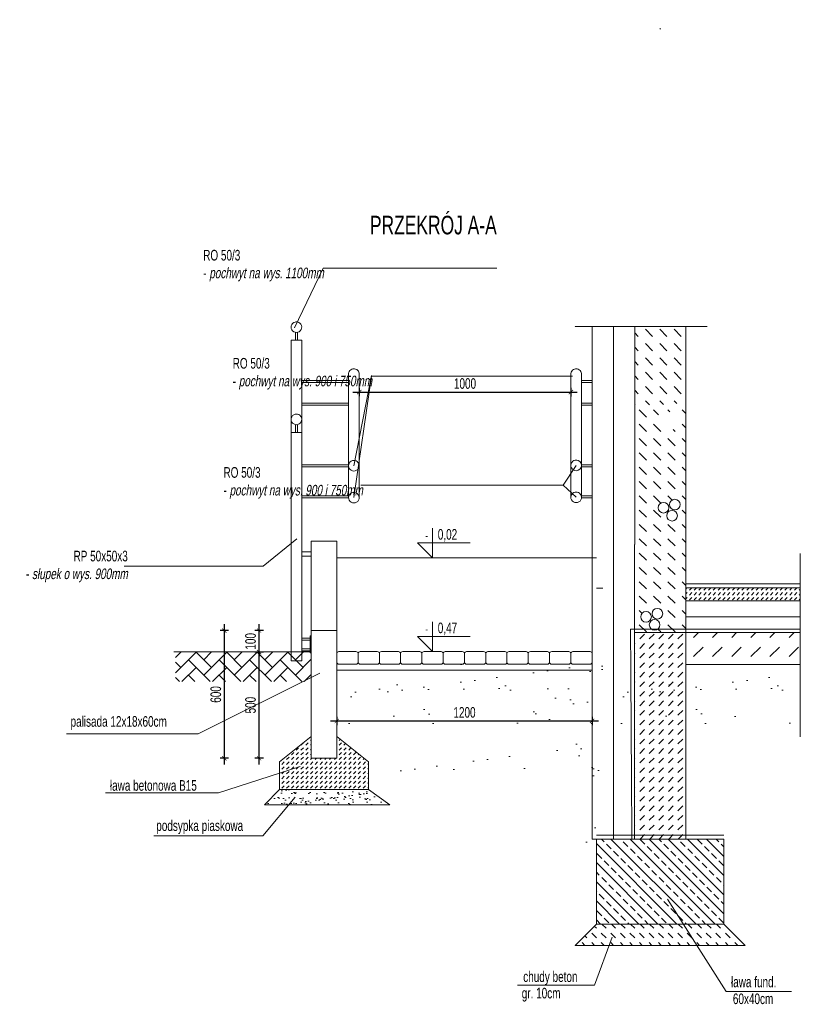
# Model space of a CAD drawing. Header units: millimetres. Extents: x 6354466 to 6508314, y -1889048 to -1342748.
# Tile 23 of 134: x 6430322 to 6433991, y -1811842 to -1807214. Entities that reach past the tile are written whole.
import ezdxf
from ezdxf.enums import TextEntityAlignment as Align

# ---------------------------------------------------------------- set-up
doc = ezdxf.new("R2010")
doc.units = ezdxf.units.MM
doc.header["$PDMODE"] = 3
doc.header["$PDSIZE"] = 10
doc.linetypes.add('HIDDEN', pattern=[0.375, 0.25, -0.125])
for name, color, linetype, lineweight in [('L-2', 167, 'Continuous', 13), ('L-3', 10, 'Continuous', 18), ('L-4', 92, 'Continuous', 20), ('L-5', 152, 'Continuous', 9), ('L-DIM', 252, 'Continuous', 5), ('L-HATCH', 252, 'Continuous', 5), ('L-OPIS', 142, 'Continuous', 9), ('L-TXT', 141, 'Continuous', 9)]:
    doc.layers.add(name, color=color, linetype=linetype, lineweight=lineweight)
doc.styles.add('125', font='cdmsimpl.shx', dxfattribs={"width": 0.7, "height": 125})
doc.styles.add('200', font='cdmsimpl.shx', dxfattribs={"width": 0.7, "height": 200})
doc.styles.add('250', font='cdmsimpl.shx', dxfattribs={"width": 0.7, "height": 250})
doc.styles.add('50', font='cdmsimpl.shx', dxfattribs={"width": 0.7, "height": 50, "bigfont": 'cdmbigpl.shx'})
doc.styles.add('BigSimpl', font='simplex.shx', dxfattribs={"width": 0.8})
doc.linetypes.add('BATTING', pattern='A,0.00254,-2.54,[134,ltypeshp.shx,S=2.54,R=0,X=-2.54,Y=0],-5.08,[134,ltypeshp.shx,S=2.54,R=180,X=2.54,Y=0],-2.54', length=10.16254)
doc.dimstyles.new('50 KONSTRUKCJA', dxfattribs={"dimtxt": 50, "dimasz": 20, "dimexe": 20, "dimexo": 3, "dimgap": 15, "dimtad": 1, "dimdec": 0, "dimlfac": -1, "dimrnd": 1, "dimtxsty": '50', "dimblk": 'ARCHTICK', "dimcen": 2.5, "dimdle": 30, "dimadec": 0, "dimazin": 0, "dimtfac": 1, "dimtdec": 0, "dimtix": 1, "dimtmove": 0, "dimatfit": 3, "dimldrblk": 'NONE', "dimfxl": 0, "dimarcsym": 0})

# ---------------------------------------------------------------- blocks, each defined once
blk = doc.blocks.new('belit')
at = {"layer": 'L-HATCH'}
for centre in [(1283775.1, -86558.2), (1283828.3, -86543.4), (1283815.2, -86595.6)]:
    blk.add_circle(centre, 25, dxfattribs=at)
blk = doc.blocks.new('_ArchTick')
at = {"color": 0, "linetype": 'ByBlock', "const_width": 0.15}
blk.add_lwpolyline([(-0.5, -0.5), (0.5, 0.5)], dxfattribs=at)
blk = doc.blocks.new('*D520')
at = {"layer": 'Defpoints', "color": 0}
for p in [(6431447.3, -1810186.1), (6431692.8, -1810186.1), (6431692.8, -1810685.4)]:
    blk.add_point(p, dxfattribs=at)
at = {"layer": 'L-DIM', "color": 0, "lineweight": -2, "transparency": 16777216}
for p, q in [((6431467.3, -1810186.1), (6431427.3, -1810186.1)), ((6431447.3, -1810715.4), (6431447.3, -1810156.1)), ((6431467.3, -1810685.4), (6431427.3, -1810685.4))]:
    blk.add_line(p, q, dxfattribs=at)
at = {"layer": 'L-DIM', "color": 0, "lineweight": -2, "transparency": 16777216, "xscale": 20, "yscale": 20, "zscale": 20}
for p, rotation in [((6431447.3, -1810186.1), 90), ((6431447.3, -1810685.4), 270)]:
    blk.add_blockref('_ArchTick', p, dxfattribs=dict(at, rotation=rotation))
at = {"layer": 'L-DIM', "color": 0, "transparency": 16777216, "insert": (6431407.3, -1810435.7), "char_height": 50, "attachment_point": 5, "rotation": 90, "style": '50'}
blk.add_mtext('500', dxfattribs=at)
blk = doc.blocks.new('_None')
blk = doc.blocks.new('*D521')
at = {"layer": 'Defpoints', "color": 0, "transparency": 16777216}
for p in [(6431447.3, -1810085.4), (6431692.8, -1810085.4), (6431692.8, -1810186.1)]:
    blk.add_point(p, dxfattribs=at)
at = {"layer": 'L-DIM', "color": 0, "lineweight": -2, "transparency": 16777216}
for p, q in [((6431467.3, -1810085.4), (6431427.3, -1810085.4)), ((6431447.3, -1810216.1), (6431447.3, -1810055.4)), ((6431447.3, -1810085.4), (6431447.3, -1810065.4)), ((6431467.3, -1810186.1), (6431427.3, -1810186.1)), ((6431447.3, -1810186.1), (6431447.3, -1810206.1))]:
    blk.add_line(p, q, dxfattribs=at)
at = {"layer": 'L-DIM', "color": 0, "linetype": 'ByBlock', "lineweight": -2, "transparency": 16777216, "xscale": 20, "yscale": 20, "zscale": 20}
for p, rotation in [((6431447.3, -1810085.4), 270), ((6431447.3, -1810186.1), 90)]:
    blk.add_blockref('_ArchTick', p, dxfattribs=dict(at, rotation=rotation))
at = {"layer": 'L-DIM', "color": 0, "ltscale": 10, "transparency": 16777216, "insert": (6431407.3, -1810135.7), "char_height": 50, "attachment_point": 5, "rotation": 90, "style": '50'}
blk.add_mtext('100', dxfattribs=at)
blk = doc.blocks.new('*D522')
at = {"layer": 'Defpoints', "color": 0}
for p in [(6431692.8, -1810085.4), (6431283.9, -1810685.4), (6431692.8, -1810685.4)]:
    blk.add_point(p, dxfattribs=at)
at = {"layer": 'L-DIM', "color": 0, "lineweight": -2, "transparency": 16777216}
for p, q in [((6431303.9, -1810085.4), (6431263.9, -1810085.4)), ((6431283.9, -1810055.4), (6431283.9, -1810715.4)), ((6431303.9, -1810685.4), (6431263.9, -1810685.4))]:
    blk.add_line(p, q, dxfattribs=at)
at = {"layer": 'L-DIM', "color": 0, "lineweight": -2, "transparency": 16777216, "xscale": 20, "yscale": 20, "zscale": 20}
for p, rotation in [((6431283.9, -1810085.4), 90), ((6431283.9, -1810685.4), 270)]:
    blk.add_blockref('_ArchTick', p, dxfattribs=dict(at, rotation=rotation))
at = {"layer": 'L-DIM', "color": 0, "transparency": 16777216, "insert": (6431243.9, -1810385.4), "char_height": 50, "attachment_point": 5, "rotation": 90, "style": '50'}
blk.add_mtext('600', dxfattribs=at)
blk = doc.blocks.new('*D523')
at = {"layer": 'Defpoints', "color": 0}
for p in [(6431917.8, -1808879.9, 0), (6432912.8, -1808878.5, 0), (6432912.8, -1808964.1)]:
    blk.add_point(p, dxfattribs=at)
at = {"layer": 'L-DIM', "color": 0, "lineweight": -2, "transparency": 16777216}
for p, q in [((6431917.8, -1808944), (6431917.8, -1808984)), ((6432912.8, -1808944.1), (6432912.8, -1808984.1)), ((6431887.8, -1808964), (6432942.8, -1808964.1))]:
    blk.add_line(p, q, dxfattribs=at)
at = {"layer": 'L-DIM', "color": 0, "lineweight": -2, "transparency": 16777216, "xscale": 20, "yscale": 20, "zscale": 20}
for p, rotation in [((6431917.8, -1808964), 179.9994060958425), ((6432912.8, -1808964.1), 359.9994060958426)]:
    blk.add_blockref('_ArchTick', p, dxfattribs=dict(at, rotation=rotation))
at = {"layer": 'L-DIM', "color": 0, "transparency": 16777216, "insert": (6432415.3, -1808924.1), "char_height": 50, "attachment_point": 5, "rotation": 359.9994, "style": '50'}
blk.add_mtext('1000', dxfattribs=at)
blk = doc.blocks.new('*D524')
at = {"layer": 'Defpoints', "color": 0}
for p in [(6431812.8, -1810385.4, 0), (6433012.8, -1810385.4, 0), (6433012.8, -1810510)]:
    blk.add_point(p, dxfattribs=at)
at = {"layer": 'L-DIM', "color": 0, "lineweight": -2, "transparency": 16777216}
for p, q in [((6431782.8, -1810510), (6433042.8, -1810510)), ((6431812.8, -1810490), (6431812.8, -1810530)), ((6433012.8, -1810490), (6433012.8, -1810530))]:
    blk.add_line(p, q, dxfattribs=at)
at = {"layer": 'L-DIM', "color": 0, "lineweight": -2, "transparency": 16777216, "xscale": 20, "yscale": 20, "zscale": 20}
for p, rotation in [((6431812.8, -1810510), 179.9994060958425), ((6433012.8, -1810510), 359.9994060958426)]:
    blk.add_blockref('_ArchTick', p, dxfattribs=dict(at, rotation=rotation))
at = {"layer": 'L-DIM', "color": 0, "transparency": 16777216, "insert": (6432412.8, -1810470), "char_height": 50, "attachment_point": 5, "rotation": 359.9994, "style": '50'}
blk.add_mtext('1200', dxfattribs=at)
blk = doc.blocks.new('kota')
at = {"layer": 'L-5', "lineweight": 9, "ltscale": 13}
for p, q in [((202422.9, 343, -935.7), (202422.9, 308.1, -935.7)), ((202467.2, 325.8, -935.7), (202405.3, 325.8, -935.7)), ((202405.3, 325.8, -935.7), (202422.9, 308.1, -935.7))]:
    blk.add_line(p, q, dxfattribs=at)
at = {"layer": 'L-TXT', "style": 'BigSimpl', "width": 0.8}
blk.add_attdef('ZNAK', text='', height=10, dxfattribs=at).set_placement((202417.8, 326.5), align=Align.BOTTOM_RIGHT)

msp = doc.modelspace()

# ---------------------------------------------------------------- hatches: boundary and pattern name
at = {"layer": 'L-DIM'}
h = msp.add_hatch(dxfattribs=at)
h.set_pattern_fill('AR-SAND', color=256, scale=5, angle=360)
h.set_pattern_definition([(37.5, (6452513.13, -1871313.8), (-8.00016, 244.7066), [0, -193.04, 0, -215.9, 0, -206.375]), (7.5, (6452513.13, -1871313.8), (224.7616, 358.4126), [0, -104.14, 0, -173.99, 0, -66.675]), (327.5, (6452356.92, -1871313.8), (395.4962, 0.7186), [0, -63.5, 0, -228.6, 0, -298.45]), (317.5, (6452356.92, -1871313.8), (381.7782, 111.4647), [0, -31.75, 0, -149.86, 0, -171.45])])
h.paths.add_polyline_path([(6433062.6, -1810079.3), (6432980.6, -1810078.8), (6432980.6, -1810193.3), (6432702.8, -1810193.3), (6432702.8, -1810077.1), (6432656, -1810076.8), (6432787.9, -1810492.4), (6432984.7, -1810492.4), (6433062.5, -1810555.6)])
h.paths.add_polyline_path([(6431757.7, -1810549.7), (6432953.5, -1810549.7), (6432953.5, -1810299.7), (6431757.7, -1810299.7)], flags=9)
h.paths.add_polyline_path([(6433062.5, -1810724.2), (6433062.5, -1810555.6), (6432984.7, -1810492.4), (6432787.9, -1810492.4), (6432867, -1810741.7)])
h.paths.add_polyline_path([(6432867, -1810741.7), (6432940.4, -1810973.2), (6432947.3, -1810973.2), (6433032.6, -1810838.8), (6433062.5, -1810838.8), (6433062.5, -1810724.2)])
h.paths.add_polyline_path([(6431683.4, -1811043.9), (6432970.9, -1811043.9), (6432970.9, -1810793.9), (6431683.4, -1810793.9)], flags=9)
h.paths.add_polyline_path([(6432947.3, -1810973.2), (6432940.4, -1810973.2), (6433032.6, -1811263.6), (6433032.6, -1810863.6), (6433062.5, -1810863.6), (6433062.5, -1810838.8), (6433032.6, -1810838.8)])
at = {"layer": 'L-DIM', "transparency": 33554687}
h = msp.add_hatch(dxfattribs=at)
h.set_pattern_fill('AR-SAND', color=256, scale=5, angle=180)
h.set_pattern_definition([(37.5, (6443502.7, -1879234.08), (-8.00016, 244.7066), [0, -193.04, 0, -215.9, 0, -206.375]), (7.5, (6443502.7, -1879234.08), (224.7616, 358.4126), [0, -104.14, 0, -173.99, 0, -66.675]), (327.5, (6443346.5, -1879234.08), (395.4962, 0.7186), [0, -63.5, 0, -228.6, 0, -298.45]), (317.5, (6443346.5, -1879234.08), (381.7782, 111.4647), [0, -31.75, 0, -149.86, 0, -171.45])])
h.paths.add_polyline_path([(6431792.8, -1810542.6), (6432912.8, -1810542.6), (6432912.8, -1810243.6), (6431792.8, -1810243.6)])
h = msp.add_hatch(dxfattribs=at)
h.set_pattern_fill('AR-SAND', color=256, scale=5, angle=180)
h.set_pattern_definition([(37.5, (6444782.7, -1879234.07), (-8.00016, 244.7066), [0, -193.04, 0, -215.9, 0, -206.375]), (7.5, (6444782.7, -1879234.07), (224.7616, 358.4126), [0, -104.14, 0, -173.99, 0, -66.675]), (327.5, (6444626.5, -1879234.07), (395.4962, 0.7186), [0, -63.5, 0, -228.6, 0, -298.45]), (317.5, (6444626.5, -1879234.07), (381.7782, 111.4647), [0, -31.75, 0, -149.86, 0, -171.45])])
h.paths.add_polyline_path([(6433991.3, -1810243.6), (6433072.8, -1810243.6), (6433072.8, -1810542.6), (6433991.3, -1810542.6)])
h = msp.add_hatch(dxfattribs=at)
h.set_pattern_fill('AR-SAND', color=256, scale=5, angle=360)
h.set_pattern_definition([(37.5, (6445613.72, -1879335.4), (-8.00016, 244.7066), [0, -193.04, 0, -215.9, 0, -206.375]), (7.5, (6445613.72, -1879335.4), (224.7616, 358.4126), [0, -104.14, 0, -173.99, 0, -66.675]), (327.5, (6445457.51, -1879335.4), (395.4962, 0.7186), [0, -63.5, 0, -228.6, 0, -298.45]), (317.5, (6445457.5, -1879335.4), (381.7782, 111.4647), [0, -31.75, 0, -149.86, 0, -171.45])])
h.paths.add_polyline_path([(6433062.6, -1810747.4), (6433062.6, -1810672), (6432072.7, -1810672), (6432072.7, -1810774.8)])
h = msp.add_hatch(dxfattribs=at)
h.set_pattern_fill('AR-SAND', color=252, angle=180)
h.set_pattern_definition([(217.5, (5066910.013, -1737500.888), (1.6000313, -48.9413237), [0, -38.608, 0, -43.18, 0, -41.275]), (187.5, (5066910.01, -1737500.89), (-44.9523283, -71.68251), [0, -20.828, 0, -34.798, 0, -13.335]), (147.5, (5066941.255, -1737500.888), (-79.099237, -0.1437185), [0, -12.7, 0, -45.72, 0, -59.69]), (137.5, (5066941.255, -1737500.89), (-76.3556452, -22.2929323), [0, -6.35, 0, -29.972, 0, -34.29])])
h.paths.add_polyline_path([(6431962.3, -1810832.8), (6431543.2, -1810832.8), (6431472.5, -1810903.6), (6432062.3, -1810903.6)])
at = {"layer": 'L-HATCH', "transparency": 33554687}
h = msp.add_hatch(dxfattribs=at)
h.set_pattern_fill('DASH', color=256, scale=15, angle=135, style=0)
h.set_pattern_definition([(135, (5585336.49, -1687940.51), (-67.351921, 9e-14), [47.625, -47.625])])
h.paths.add_polyline_path([(6433452.8, -1809014.9), (6433332.8, -1809024.3), (6433212.8, -1809024.3), (6433212.8, -1808655.9), (6433452.8, -1808655.9)])
h.paths.add_polyline_path([(6433344.5, -1807238.7, 1), (6433294.5, -1807238.7, 1)], flags=16)
h = msp.add_hatch(dxfattribs=at)
h.set_pattern_fill('DASH', color=256, scale=15, angle=135, style=0)
h.set_pattern_definition([(135, (5578437.08, -1695660.784), (-67.351921, 9e-14), [47.625, -47.625])])
h.paths.add_polyline_path([(6433452.8, -1810077.3), (6433452.8, -1810019.9), (6433452.8, -1809944.9), (6433452.8, -1809884.9), (6433452.8, -1809864.9), (6433452.8, -1809664.9), (6433452.8, -1809170.2), (6433212.8, -1809170.2), (6433212.6, -1809664.9), (6433212.6, -1810004.9), (6433212.6, -1810094.9), (6433452.5, -1810094.9)])
h.paths.add_polyline_path([(6433452.8, -1809014.9), (6433312.8, -1809014.9), (6433212.8, -1809014.9), (6433212.8, -1809170.2), (6433452.8, -1809170.2)])
h.paths.add_polyline_path([(6433373.5, -1809507.7, 1), (6433323.5, -1809507.7, 1)], flags=16)
h.paths.add_polyline_path([(6433413.6, -1809545.1, 1), (6433363.6, -1809545.1, 1)], flags=16)
h.paths.add_polyline_path([(6433426.6, -1809492.9, 1), (6433376.6, -1809492.9, 1)], flags=16)
h.paths.add_polyline_path([(6433291.3, -1810020.7, 1), (6433241.3, -1810020.7, 1)], flags=16)
h.paths.add_polyline_path([(6433331.5, -1810058.1, 1), (6433281.5, -1810058.1, 1)], flags=16)
h.paths.add_polyline_path([(6433344.5, -1810005.9, 1), (6433294.5, -1810005.9, 1)], flags=16)
h.paths.add_polyline_path([(6433373.5, -1809077.4, 1), (6433323.5, -1809077.4, 1)], flags=16)
h.paths.add_polyline_path([(6433413.6, -1809114.8, 1), (6433363.6, -1809114.8, 1)], flags=16)
h.paths.add_polyline_path([(6433426.6, -1809062.7, 1), (6433376.6, -1809062.7, 1)], flags=16)
at = {"layer": 'L-HATCH', "ltscale": 5, "transparency": 33554687}
h = msp.add_hatch(dxfattribs=at)
h.set_pattern_fill('DASH', color=256, scale=5, angle=45, style=0)
h.set_pattern_definition([(45, (5255372.587, -1683857.833), (7e-14, 22.4506403), [15.875, -15.875])])
h.paths.add_polyline_path([(6433991.3, -1809884.9), (6433452.8, -1809884.9), (6433452.8, -1809944.9), (6433991.3, -1809944.9)])
h = msp.add_hatch(dxfattribs=at)
h.set_pattern_fill('DASH', color=252, scale=10, angle=45, style=0)
h.set_pattern_definition([(45, (5413573.238, -1524641.563), (4e-15, 44.9012806), [31.75, -31.75])])
h.paths.add_polyline_path([(6433452.5, -1810094.9), (6433452.5, -1810094.9), (6433212.8, -1810094.9), (6433212.5, -1811064.9), (6433452.7, -1811064.9), (6433452.8, -1810334.9), (6433452.8, -1810094.9), (6433452.8, -1810092.2), (6433212.8, -1810092.2), (6433212.8, -1810094.9)])
at = {"layer": 'L-HATCH', "ltscale": 5}
h = msp.add_hatch(dxfattribs=at)
h.set_pattern_fill('DASH', color=256, scale=20, angle=135, style=0)
h.set_pattern_definition([(45, (5243156.5, -1683855.365), (2e-13, 89.8025612), [63.5, -63.5])])
h.paths.add_polyline_path([(6433991.3, -1810095), (6433452.6, -1810094.9), (6433452.6, -1810244.9), (6433991.3, -1810244.9)])
at = {"layer": 'L-HATCH'}
h = msp.add_hatch(dxfattribs=at)
h.set_pattern_fill('AR-HBONE', color=256, scale=0.5, style=0)
h.set_pattern_definition([(45, (6574296.51, -1446486.31), (7e-15, 71.842049), [152.4, -50.8]), (135, (6574332.43, -1446450.39), (7e-15, 71.842049), [152.4, -50.8])])
h.paths.add_polyline_path([(6431692.8, -1810185.4), (6431054.5, -1810185.4), (6431054.5, -1810324.9), (6431692.8, -1810324.9)])
at = {"layer": 'L-HATCH', "ltscale": 5, "transparency": 33554687}
h = msp.add_hatch(dxfattribs=at)
h.set_pattern_fill('DASH', color=256, scale=5, angle=45, style=0)
h.set_pattern_definition([(45, (5255432.587, -1683957.833), (7e-14, 22.4506403), [15.875, -15.875])])
h.paths.add_polyline_path([(6431692.8, -1810583.3), (6431543.2, -1810702.8), (6431543.2, -1810832.8), (6431962.3, -1810832.8), (6431962.3, -1810702.8), (6431812.8, -1810583.3), (6431812.8, -1810685.4), (6431692.8, -1810685.4)])
at = {"layer": 'L-HATCH'}
h = msp.add_hatch(dxfattribs=at)
h.set_pattern_fill('BRASS', color=252, scale=10, angle=135, style=0)
h.set_pattern_definition([(135, (5402887.71, -1524326.757), (-44.9012806, -44.9012806), []), (135, (5402865.26, -1524349.21), (-44.9012806, -44.9012806), [31.75, -15.875])])
h.paths.add_polyline_path([(6433032.6, -1811464.9), (6433632.6, -1811464.9), (6433632.6, -1811064.9), (6433032.6, -1811064.9)])
h = msp.add_hatch(dxfattribs=at)
h.set_pattern_fill('DASH', color=256, scale=10, angle=45, style=0)
h.set_pattern_definition([(135, (6433347.465, -1811529.534), (1e-13, 44.9013), [31.75, -31.75])])
h.paths.add_polyline_path([(6433032.6, -1811464.9), (6433632.6, -1811464.9), (6433732.6, -1811564.9), (6432932.6, -1811564.9)])

# ---------------------------------------------------------------- linework, layer by layer
at = {"layer": 'L-2'}
for p, q in [((6433212.8, -1808655.9), (6433212.8, -1809680.2)), ((6433452.8, -1809014.9), (6433452.8, -1808655.9)), ((6433452.8, -1809664.9), (6433452.8, -1809014.9)), ((6433212.6, -1809680.2), (6433212.6, -1811064.9)), ((6433452.8, -1811064.9), (6433452.8, -1809664.9)), ((6433452.8, -1810094.9), (6433212.6, -1810094.9))]:
    msp.add_line(p, q, dxfattribs=at)
msp.add_lwpolyline([(6433032.6, -1811064.9), (6433032.6, -1811464.9), (6433632.6, -1811464.9), (6433632.6, -1811064.9)], close=True, dxfattribs=at)
at = {"layer": 'L-3', "linetype": 'HIDDEN', "ltscale": 10}
for p, q in [((6433991.3, -1810078.3), (6433193.3, -1810078.5)), ((6433193.3, -1810078.5), (6433199.6, -1811064.9)), ((6433632.6, -1811046.8), (6433032.6, -1811046.8))]:
    msp.add_line(p, q, dxfattribs=at)
at = {"layer": 'L-4', "ltscale": 8}
for p, q in [((6431617.8, -1808683.4), (6431617.8, -1808720.8)), ((6431627.8, -1808683.4), (6431627.8, -1808720.8)), ((6431647.8, -1808720.8), (6431597.8, -1808720.8)), ((6431597.8, -1808720.8), (6431597.8, -1809171.5)), ((6431647.8, -1808720.8), (6431647.8, -1809171.5)), ((6431867.8, -1809161.7), (6431867.9, -1808877.1)), ((6431917.8, -1809163), (6431917.8, -1808878.6)), ((6432912.8, -1809161.4), (6432912.8, -1808880.1)), ((6432962.8, -1809160.1), (6432962.8, -1808879.5)), ((6431868.2, -1808909), (6431647.8, -1808909)), ((6431867.8, -1808919), (6431647.8, -1808919)), ((6432962.6, -1808909), (6433012.8, -1808909)), ((6432962.8, -1808919), (6433012.8, -1808919)), ((6431867.8, -1809016.3), (6431647.8, -1809016.3)), ((6431867.8, -1809026.3), (6431647.8, -1809026.3)), ((6432962.6, -1809016.3), (6433012.8, -1809016.3)), ((6432962.8, -1809026.3), (6433012.8, -1809026.3)), ((6431617.8, -1809116.8), (6431617.8, -1809154.1)), ((6431627.8, -1809116.8), (6431627.8, -1809154.1)), ((6431647.8, -1809154.1), (6431597.8, -1809154.1)), ((6431597.8, -1809171.5), (6431597.8, -1809285.4)), ((6431647.8, -1809285.4), (6431647.8, -1809171.5)), ((6431867.8, -1809310.1), (6431867.8, -1809161.7)), ((6431917.8, -1809309.1), (6431917.8, -1809163)), ((6432912.8, -1809307.6), (6432912.8, -1809161.4)), ((6432962.8, -1809308.5), (6432962.8, -1809160.1)), ((6431597.8, -1809285.4), (6431597.8, -1810227.1)), ((6431647.8, -1810227.1), (6431647.8, -1809285.4)), ((6431867.8, -1809305.4), (6431647.8, -1809305.4)), ((6431867.8, -1809461.7), (6431867.8, -1809310.1)), ((6431917.8, -1809463), (6431917.8, -1809309.1)), ((6432912.8, -1809461.4), (6432912.8, -1809307.6)), ((6432962.8, -1809305.4), (6433012.8, -1809305.4)), ((6432962.8, -1809460.1), (6432962.8, -1809308.5)), ((6431867.8, -1809315.4), (6431647.8, -1809315.4)), ((6432962.8, -1809315.4), (6433012.8, -1809315.4)), ((6431867.8, -1809451.6), (6431647.8, -1809451.6)), ((6432962.8, -1809451.6), (6433012.8, -1809451.6)), ((6431867.8, -1809461.6), (6431647.8, -1809461.6)), ((6432962.8, -1809461.6), (6433012.8, -1809461.6)), ((6431687.8, -1810120.5), (6431647.8, -1810120.5)), ((6431687.8, -1810130.5), (6431647.8, -1810130.5)), ((6431692.8, -1810110.5), (6431687.8, -1810110.5)), ((6431687.8, -1810110.5), (6431687.8, -1810190.5)), ((6431692.8, -1810190.5), (6431692.8, -1810110.5)), ((6431687.8, -1810170.5), (6431647.8, -1810170.5)), ((6431687.8, -1810180.5), (6431647.8, -1810180.5)), ((6431687.8, -1810190.5), (6431692.8, -1810190.5)), ((6431597.8, -1810227.1), (6431647.8, -1810227.1))]:
    msp.add_line(p, q, dxfattribs=at)
for centre, start, end in [((6431622.8, -1808658.9), 89.9993, 269.9993), ((6431622.8, -1808658.9), 270.0007, 95.5368), ((6431892.8, -1808879.3), 89.9993, 184.9798), ((6431892.8, -1808879.3), 355.0202, 95.5368), ((6432937.8, -1808879.4), 84.4632, 184.9798), ((6432937.8, -1808879.4), 355.0202, 90.0007), ((6431622.8, -1809092.3), 89.9993, 269.9993), ((6431622.8, -1809092.3), 270.0007, 95.5368), ((6431892.8, -1809310.1), 89.9993, 269.9993), ((6431892.8, -1809310.1), 270.0007, 95.5368), ((6432937.8, -1809308.5), 84.4632, 269.9993), ((6432937.8, -1809308.5), 270.0007, 90.0007), ((6431892.8, -1809460.4), 84.4632, 269.9993), ((6431892.8, -1809460.4), 270.0007, 95.5368), ((6432937.8, -1809458.8), 84.4632, 269.9993), ((6432937.8, -1809458.8), 270.0007, 95.5368)]:
    msp.add_arc(centre, 25, start, end, dxfattribs=at)
at = {"layer": 'L-5', "ltscale": 5}
for p, q in [((6433012.8, -1808655.9), (6433012.8, -1811064.9)), ((6433452.8, -1809864.9), (6433991.3, -1809864.9)), ((6433452.8, -1809884.9), (6433991.3, -1809884.9)), ((6433452.8, -1809944.9), (6433991.3, -1809944.9)), ((6433452.5, -1810094.9), (6433991.3, -1810094.9)), ((6433452.5, -1810244.9), (6433991.3, -1810244.9)), ((6433032.6, -1811064.9), (6433012.8, -1811064.9))]:
    msp.add_line(p, q, dxfattribs=at)
at = {"layer": 'L-5', "ltscale": 3}
for p, q in [((6431692.8, -1810185.4), (6431046.5, -1810185.4)), ((6431812.8, -1810270.7), (6433012.8, -1810270.7)), ((6431692.8, -1810583.3), (6431543.2, -1810702.8)), ((6431812.8, -1810583.3), (6431962.3, -1810702.8)), ((6431543.2, -1810702.8), (6431543.2, -1810832.8)), ((6431962.3, -1810702.8), (6431962.3, -1810832.8)), ((6431543.2, -1810832.8), (6431472.5, -1810903.6)), ((6431543.2, -1810832.8), (6431962.3, -1810832.8)), ((6431962.3, -1810832.8), (6432062.3, -1810903.6)), ((6431472.5, -1810903.6), (6432062.3, -1810903.6))]:
    msp.add_line(p, q, dxfattribs=at)
at = {"layer": 'L-5'}
for p, q in [((6432932.6, -1811564.9), (6433032.6, -1811464.9)), ((6433632.6, -1811464.9), (6433732.6, -1811564.9)), ((6433732.6, -1811564.9), (6432932.6, -1811564.9))]:
    msp.add_line(p, q, dxfattribs=at)
at = {"layer": 'L-5', "ltscale": 3}
msp.add_lwpolyline([(6431692.8, -1810685.4), (6431812.8, -1810685.4), (6431812.8, -1810085.4), (6431692.8, -1810085.4)], close=True, dxfattribs=at)
for points in [[(6431822.8, -1810183.6), (6431902.6, -1810183.6, -0.414214), (6431912.6, -1810193.6), (6431912.6, -1810233.6, -0.414214), (6431902.6, -1810243.6), (6431822.8, -1810243.6, -0.414214), (6431812.8, -1810233.6), (6431812.8, -1810193.6, -0.414214)], [(6431922.6, -1810183.6), (6432002.6, -1810183.6, -0.414214), (6432012.6, -1810193.6), (6432012.6, -1810233.6, -0.414214), (6432002.6, -1810243.6), (6431922.6, -1810243.6, -0.414214), (6431912.6, -1810233.6), (6431912.6, -1810193.6, -0.414214)], [(6432022.6, -1810183.6), (6432102.6, -1810183.6, -0.414214), (6432112.6, -1810193.6), (6432112.6, -1810233.6, -0.414214), (6432102.6, -1810243.6), (6432022.6, -1810243.6, -0.414214), (6432012.6, -1810233.6), (6432012.6, -1810193.6, -0.414214)], [(6432122.6, -1810183.6), (6432202.6, -1810183.6, -0.414214), (6432212.6, -1810193.6), (6432212.6, -1810233.6, -0.414214), (6432202.6, -1810243.6), (6432122.6, -1810243.6, -0.414214), (6432112.6, -1810233.6), (6432112.6, -1810193.6, -0.414214)], [(6432222.6, -1810183.6), (6432302.6, -1810183.6, -0.414214), (6432312.6, -1810193.6), (6432312.6, -1810233.6, -0.414214), (6432302.6, -1810243.6), (6432222.6, -1810243.6, -0.414214), (6432212.6, -1810233.6), (6432212.6, -1810193.6, -0.414214)], [(6432322.6, -1810183.6), (6432402.6, -1810183.6, -0.414214), (6432412.6, -1810193.6), (6432412.6, -1810233.6, -0.414214), (6432402.6, -1810243.6), (6432322.6, -1810243.6, -0.414214), (6432312.6, -1810233.6), (6432312.6, -1810193.6, -0.414214)], [(6432422.6, -1810183.6), (6432502.6, -1810183.6, -0.414214), (6432512.6, -1810193.6), (6432512.6, -1810233.6, -0.414214), (6432502.6, -1810243.6), (6432422.6, -1810243.6, -0.414214), (6432412.6, -1810233.6), (6432412.6, -1810193.6, -0.414214)], [(6432522.6, -1810183.6), (6432602.6, -1810183.6, -0.414214), (6432612.6, -1810193.6), (6432612.6, -1810233.6, -0.414214), (6432602.6, -1810243.6), (6432522.6, -1810243.6, -0.414214), (6432512.6, -1810233.6), (6432512.6, -1810193.6, -0.414214)], [(6432622.6, -1810183.6), (6432702.6, -1810183.6, -0.414214), (6432712.6, -1810193.6), (6432712.6, -1810233.6, -0.414214), (6432702.6, -1810243.6), (6432622.6, -1810243.6, -0.414214), (6432612.6, -1810233.6), (6432612.6, -1810193.6, -0.414214)], [(6432722.6, -1810183.6), (6432802.6, -1810183.6, -0.414214), (6432812.6, -1810193.6), (6432812.6, -1810233.6, -0.414214), (6432802.6, -1810243.6), (6432722.6, -1810243.6, -0.414214), (6432712.6, -1810233.6), (6432712.6, -1810193.6, -0.414214)], [(6432822.6, -1810183.6), (6432902.6, -1810183.6, -0.414214), (6432912.6, -1810193.6), (6432912.6, -1810233.6, -0.414214), (6432902.6, -1810243.6), (6432822.6, -1810243.6, -0.414214), (6432812.6, -1810233.6), (6432812.6, -1810193.6, -0.414214)], [(6432922.6, -1810183.6), (6433002.8, -1810183.6, -0.414214), (6433012.8, -1810193.6), (6433012.8, -1810233.6, -0.414214), (6433002.8, -1810243.6), (6432922.6, -1810243.6, -0.414214), (6432912.6, -1810233.6), (6432912.6, -1810193.6, -0.414214)]]:
    msp.add_lwpolyline(points, format="xyb", close=True, dxfattribs=at)
at = {"layer": 'L-HATCH', "linetype": 'HIDDEN', "ltscale": 10}
for p, q in [((6433553.7, -1808655.9), (6432930.7, -1808655.9)), ((6433991.3, -1809723.5), (6433991.3, -1810585.5))]:
    msp.add_line(p, q, dxfattribs=at)
at = {"layer": 'L-HATCH', "linetype": 'BATTING', "ltscale": 9}
msp.add_line((6433112.7, -1811064.9), (6433112.7, -1808655.9), dxfattribs=at)
at = {"layer": 'L-HATCH'}
for p, q in [((6431692.8, -1810085.4), (6431692.8, -1809665.4)), ((6431812.8, -1809665.4), (6431692.8, -1809665.4)), ((6431812.8, -1810085.4), (6431812.8, -1809665.4)), ((6431647.8, -1809715.4), (6431692.8, -1809715.4)), ((6431647.8, -1809735.4), (6431692.8, -1809735.4)), ((6431812.8, -1809743.8), (6433032.8, -1809744)), ((6433032.8, -1809885.6), (6433062.7, -1809885.6))]:
    msp.add_line(p, q, dxfattribs=at)
at = {"layer": 'L-HATCH', "linetype": 'BATTING', "ltscale": 7}
msp.add_line((6433452.8, -1810019.9), (6433991.3, -1810019.9), dxfattribs=at)
at = {"layer": 'L-OPIS'}
for p, q in [((6431892.8, -1809310.1), (6431975.4, -1808886.8)), ((6432876.7, -1809402.1), (6432937.8, -1809308.5)), ((6432876.7, -1809402.1), (6432937.8, -1809458.8)), ((6431466, -1809782.8), (6431624.5, -1809654.4)), ((6430813.4, -1809782.8), (6431466, -1809782.8))]:
    msp.add_line(p, q, dxfattribs=at)
for points in [[(6432565.1, -1808381), (6431748, -1808381), (6431613.1, -1808662.7)], [(6432876.7, -1809402.1), (6431926.2, -1809402.1)]]:
    msp.add_lwpolyline(points, dxfattribs=at)
at = {"layer": 'L-OPIS', "elevation": 0}
msp.add_lwpolyline([(6432920, -1808889.2), (6431975, -1808889.2), (6431892.8, -1809460.4)], dxfattribs=at)
at = {"layer": 'L-TXT'}
for p, q in [((6431161.2, -1810570.5), (6431732.9, -1810285.4)), ((6431161.2, -1810570.5), (6430541.4, -1810570.5)), ((6431256.4, -1810848.3), (6431639.8, -1810724.3)), ((6431256.4, -1810848.3), (6430725.3, -1810848.3)), ((6431464.9, -1811049.2), (6431617.1, -1810867.9)), ((6431464.9, -1811049.2), (6430952.8, -1811049.2)), ((6433642.5, -1811781.4), (6433367.2, -1811347)), ((6433107.5, -1811526.2), (6433023.9, -1811752.6)), ((6433023.9, -1811752.6), (6432662.5, -1811752.6)), ((6433642.5, -1811781.4), (6433950.5, -1811781.4))]:
    msp.add_line(p, q, dxfattribs=at)

# ---------------------------------------------------------------- block references
at = {"layer": 'L-2'}
for p in [(5149573.4, -1722949.5), (5149491.2, -1723462.5)]:
    msp.add_blockref('belit', p, dxfattribs=at)
at = {"layer": 'L-OPIS'}
ref = msp.add_blockref('kota', (5622571, -1810976.3, 3742.9), dxfattribs=dict(at, xscale=4, yscale=4, zscale=4, rotation=359.9999999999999))
ref.add_attrib('ZNAK', '-', dxfattribs={"layer": 'L-TXT', "height": 40, "style": '250', "width": 0.8}).set_placement((6432242, -1809670.2, 3742.9), align=Align.BOTTOM_RIGHT)
ref = msp.add_blockref('kota', (5622570.9, -1811416, 3742.9), dxfattribs=dict(at, xscale=4, yscale=4, zscale=4, rotation=359.9999999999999))
ref.add_attrib('ZNAK', '-', dxfattribs={"layer": 'L-TXT', "height": 40, "style": '250', "width": 0.8}).set_placement((6432242, -1810109.9, 3742.9), align=Align.BOTTOM_RIGHT)

# ---------------------------------------------------------------- texts
at = {"layer": 'L-3', "style": '125', "width": 0.7}
msp.add_text('PRZEKRÓJ A-A', height=87.5, dxfattribs=at).set_placement((6431968.3, -1808222.8))
at = {"layer": 'L-OPIS', "char_height": 50, "attachment_point": 7, "style": '200'}
for s, insert in [('0,02', (6432287.4, -1809667.2)), ('0,47', (6432287.3, -1810106.9))]:
    msp.add_mtext(s, dxfattribs=dict(at, insert=insert))
at = {"layer": 'L-TXT', "style": '50', "width": 0.7}
for s, p in [('palisada 12x18x60cm', (6430561.1, -1810537.2)), ('ława betonowa B15', (6430746.1, -1810838.1)), ('podsypka piaskowa ', (6430964, -1811027)), ('chudy beton', (6432688.9, -1811736.9)), ('ława fund.', (6433665.4, -1811761.8)), ('gr. 10cm', (6432682.1, -1811814.2)), ('60x40cm', (6433674.4, -1811841))]:
    msp.add_text(s, height=50, dxfattribs=at).set_placement(p)
at = {"layer": 'L-TXT', "char_height": 50, "attachment_point": 3, "style": '50'}
for s, insert in [('\\pxql;RO 50/3\\P-{\\Q10; pochwyt na wys. 1100mm }', (6431764.8, -1808295.7)), ('\\pxql;RO 50/3\\P-{\\Q10; pochwyt na wys. 900 i 750mm }', (6431991.8, -1808803.8)), ('\\pxql;RO 50/3\\P-{\\Q10; pochwyt na wys. 900 i 750mm }', (6431948.5, -1809316.8)), ('RP 50x50x3\\P-{\\Q10; słupek o wys. 900mm}', (6430830.2, -1809709.9))]:
    msp.add_mtext(s, dxfattribs=dict(at, insert=insert))

# ---------------------------------------------------------------- dimensions: what is measured, and where the dimension line sits
at = {"layer": 'L-DIM'}
for base, p1, p2, angle, text, picture, middle in [((6432912.8, -1808964.1, 0), (6431917.8, -1808879.9), (6432912.8, -1808878.5), 359.9994, '1000', '*D523', (6432415.3, -1808924.1, 0)), ((6431447.3, -1810085.4), (6431692.8, -1810186.1), (6431692.8, -1810085.4), 90, '100', '*D521', (6431407.3, -1810135.7)), ((6431447.3, -1810186.1), (6431692.8, -1810685.4), (6431692.8, -1810186.1), 90, '500', '*D520', (6431407.3, -1810435.7))]:
    dim = msp.add_linear_dim(base=base, p1=p1, p2=p2, angle=angle, text=text, dimstyle='50 KONSTRUKCJA', override={"dimtxsty": '50', "dimldrblk": 'None'}, dxfattribs=at)
    dim.commit()
    dim.dimension.update_dxf_attribs({"geometry": picture, "text_midpoint": middle})
for base, p1, p2, angle, picture, middle in [((6431283.9, -1810685.4), (6431692.8, -1810085.4), (6431692.8, -1810685.4), 90, '*D522', (6431243.9, -1810385.4)), ((6433012.8, -1810510, 0), (6431812.8, -1810385.4), (6433012.8, -1810385.4), 359.9994, '*D524', (6432412.8, -1810470, 0))]:
    dim = msp.add_linear_dim(base=base, p1=p1, p2=p2, angle=angle, dimstyle='50 KONSTRUKCJA', override={"dimtxsty": '50', "dimldrblk": 'None'}, dxfattribs=at)
    dim.commit()
    dim.dimension.update_dxf_attribs({"geometry": picture, "text_midpoint": middle})

doc.saveas('drawing.dxf')
